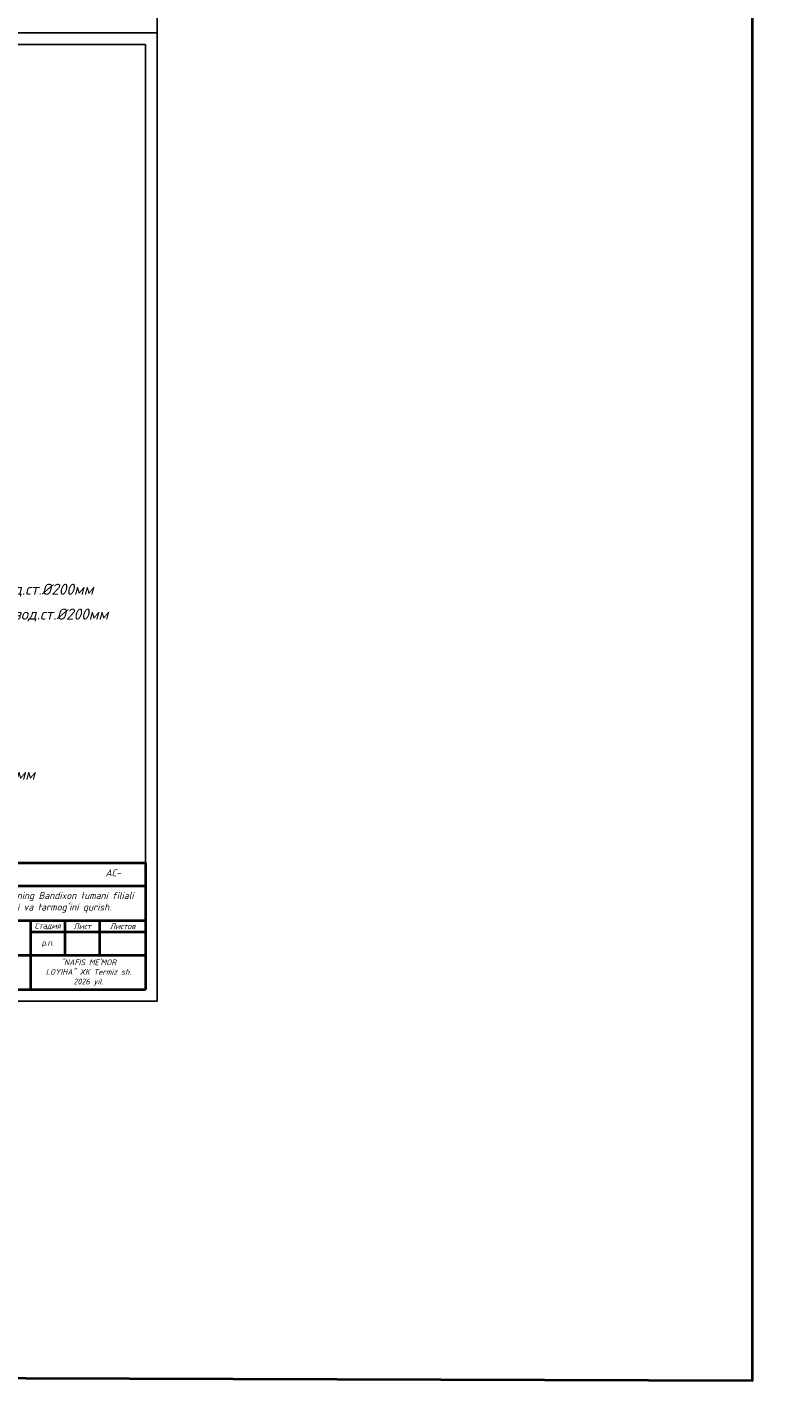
# Model space of a CAD drawing. Header units: millimetres. Extents: x -3143211 to -2549809, y 1060331 to 1341741.
# Tile 80 of 141: x -3003540 to -2970697, y 1060331 to 1119055. Entities that reach past the tile are written whole.
import ezdxf

# ---------------------------------------------------------------- set-up
doc = ezdxf.new("R2010")
doc.units = ezdxf.units.MM
for name, color, linetype in [('(002) Рамка', 7, 'Continuous'), ('TEXT-RUSS', 5, 'Continuous'), ('Дераза', 5, 'Continuous')]:
    doc.layers.add(name, color=color, linetype=linetype)
doc.styles.get("Standard").update_dxf_attribs({"font": 'isocpeui.ttf'})
doc.styles.add('V@ler@Live', font='isocpeui.ttf')

msp = doc.modelspace()

# ---------------------------------------------------------------- linework, layer by layer
at = {"color": 0}
for p, q in [((-2997896.73173, 1160804.62022), (-2997896.73173, 1118804.62022)), ((-2997896.73173, 1118804.62022), (-3057296.73173, 1118804.62022)), ((-3057296.73173, 1118804.62022), (-2997896.73173, 1118804.62022)), ((-2997896.73173, 1118804.62022), (-2997896.73173, 1076804.62022)), ((-2998396.73173, 1118304.62022), (-3055296.73173, 1118304.62022)), ((-2998396.73173, 1077304.62022), (-2998396.73173, 1118304.62022)), ((-3055296.73173, 1077304.62022), (-2998396.73173, 1077304.62022)), ((-2997896.73173, 1076804.62022), (-3057296.73173, 1076804.62022))]:
    msp.add_line(p, q, dxfattribs=at)
at = {"color": 0, "lineweight": 40, "ltscale": 100}
for p, q in [((-3016896.73173, 1082804.62022), (-2998396.73173, 1082804.62022)), ((-2998396.73173, 1082804.62022), (-2998396.73173, 1077304.62022)), ((-3010396.73173, 1081804.62022), (-2998396.73173, 1081804.62022)), ((-3016896.73173, 1080304.62022), (-2998396.73173, 1080304.62022)), ((-3003396.73173, 1080304.62022), (-3003396.73173, 1077304.62022)), ((-3001896.73173, 1080304.62022), (-3001896.73173, 1078804.62022)), ((-3000396.73173, 1080304.62022), (-3000396.73173, 1078804.62022)), ((-3003396.73173, 1079804.62022), (-2998396.73173, 1079804.62022)), ((-3010396.73173, 1078804.62022), (-2998396.73173, 1078804.62022)), ((-3016896.73173, 1077304.62022), (-2998396.73173, 1077304.62022))]:
    msp.add_line(p, q, dxfattribs=at)
at = {"layer": 'Дераза', "color": 5, "lineweight": 40}
msp.add_lwpolyline([(-3143211.06119, 1341741.40045), (-2972079.35364, 1341189.93099), (-2972079.35364, 1060330.92528), (-3143211.06119, 1060882.39474)], close=True, dxfattribs=at)

# ---------------------------------------------------------------- texts
at = {"layer": '(002) Рамка', "char_height": 300, "width": 11750.9206449, "attachment_point": 1}
for insert in [(-3069699.28716, 1081534.63865), (-3010299.28716, 1081534.63865)]:
    msp.add_mtext('\\pi96.71032;Surxondaryo viloyati “Termiz” EIZning Bandixon tumani filiali \\P\\pi1273.1876;uchun oqava suvi inshootini va tarmog’ini qurish.', dxfattribs=dict(at, insert=insert))
at = {"insert": (-3000137.09718, 1082521.031), "char_height": 300, "width": 3755.5448795, "attachment_point": 1}
msp.add_mtext('АС-', dxfattribs=at)
at = {"color": 0, "ltscale": 100, "char_height": 250, "attachment_point": 5, "style": 'V@ler@Live'}
for s, insert, width in [('Стадия', (-3002646.73173, 1080054.62022), 1200), ('Лист', (-3001146.73173, 1080054.62022), 1200), ('Листов', (-2999396.73173, 1080054.62022), 1700), ('р.п.', (-3002646.73173, 1079304.62022), 1200)]:
    msp.add_mtext(s, dxfattribs=dict(at, insert=insert, width=width))
at = {"color": 0, "lineweight": -2, "char_height": 300, "width": 821.8406191, "attachment_point": 1}
for s, insert in [('\\pi254.55667;12', (-3059123.6821, 1079473.39322)), ('\\pi278.87486;11', (-3060972.37992, 1079473.39322))]:
    msp.add_mtext(s, dxfattribs=dict(at, insert=insert))
at = {"ltscale": 100, "insert": (-3000877.78485, 1078033.92146), "char_height": 250, "width": 3658.6001653, "attachment_point": 5, "style": 'V@ler@Live'}
msp.add_mtext('"NAFIS ME\'MOR LOYIHA" XK Termiz sh. 2026 yil.', dxfattribs=at)
at = {"layer": 'TEXT-RUSS', "color": 188}
for s, p in [('2.  Клапан избыточного давления20мм вод.ст.%%C200мм', (-3017058.74635, 1094429.51712)), ('2.а Клапан избыточного давления 50 мм вод.ст.%%C200мм', (-3017081.3749, 1093351.81028)), ('9.  Труба стальная водогазопроводная %%C25мм', (-3017045.50592, 1086407.29677))]:
    msp.add_text(s, height=480, dxfattribs=at).set_placement(p)

doc.saveas('drawing.dxf')
